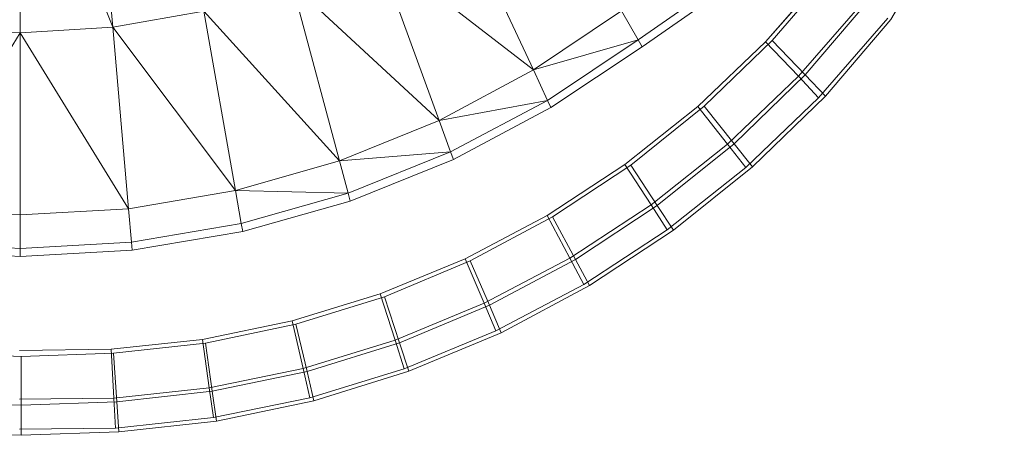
# Model space of a CAD drawing. Header units: metres. Extents: x 391.1 to 427.5, y 12.8 to 28.4.
# Tile 55 of 234: x 402.0309 to 402.1763, y 27.3933 to 27.4547. Entities that reach past the tile are written whole.
import ezdxf

# ---------------------------------------------------------------- set-up
doc = ezdxf.new("R2010")
doc.units = ezdxf.units.M
doc.layers.add('A-DETL-____-MBND', color=7, linetype='Continuous', lineweight=18)

# ---------------------------------------------------------------- blocks, each defined once
blk = doc.blocks.new('Family - Inodor PA-152684-03_ENLLUMENAT_P0A')
at = {"layer": 'A-DETL-____-MBND', "color": 253, "true_color": 0xaaaaaa}
for p, q in [((0.21361, 0.09514), (0.21667, 0.06022)), ((0.20299, 0.09445), (0.20299, 0.05941)), ((0.20299, 0.09445), (0.21667, 0.06022)), ((0.3316, 0.06135), (0.34836, 0.09041)), ((0.26738, 0.07843), (0.27881, 0.05392)), ((0.25565, 0.07185), (0.26488, 0.04648)), ((0.25565, 0.07185), (0.27881, 0.05392)), ((0.31311, 0.05809), (0.32226, 0.06857)), ((0.32226, 0.06857), (0.31311, 0.05809)), ((0.31311, 0.05809), (0.32226, 0.06857)), ((0.31311, 0.05809), (0.32226, 0.06857)), ((0.30734, 0.06749), (0.2943, 0.05837)), ((0.31409, 0.05827), (0.32267, 0.06832)), ((0.31409, 0.05827), (0.32267, 0.06832)), ((0.24318, 0.06653), (0.25015, 0.0405)), ((0.24318, 0.06653), (0.26488, 0.04648)), ((0.30802, 0.06652), (0.29489, 0.05734)), ((0.32775, 0.06423), (0.31794, 0.05299)), ((0.32775, 0.06423), (0.31794, 0.05299)), ((0.31895, 0.0532), (0.32819, 0.06401)), ((0.31895, 0.0532), (0.32819, 0.06401)), ((0.23013, 0.06262), (0.21667, 0.06022)), ((0.23013, 0.06262), (0.2348, 0.03611)), ((0.23013, 0.06262), (0.25015, 0.0405)), ((0.29183, 0.06265), (0.27881, 0.05392)), ((0.29183, 0.06265), (0.2943, 0.05837)), ((0.33115, 0.06155), (0.32092, 0.04983)), ((0.33115, 0.06155), (0.32092, 0.04983)), ((0.32196, 0.05007), (0.3316, 0.06135)), ((0.32196, 0.05007), (0.3316, 0.06135)), ((0.18932, 0.06022), (0.20299, 0.05941)), ((0.21667, 0.06022), (0.20299, 0.05941)), ((0.21667, 0.06022), (0.21901, 0.03343)), ((0.21667, 0.06022), (0.2348, 0.03611)), ((0.20299, 0.05941), (0.18697, 0.03343)), ((0.20299, 0.05941), (0.20299, 0.03253)), ((0.20299, 0.05941), (0.21901, 0.03343)), ((0.27881, 0.05392), (0.2943, 0.05837)), ((0.2943, 0.05837), (0.2809, 0.04943)), ((0.2943, 0.05837), (0.29489, 0.05734)), ((0.30404, 0.04857), (0.31409, 0.05827)), ((0.30404, 0.04857), (0.31409, 0.05827)), ((0.31895, 0.0532), (0.31409, 0.05827)), ((0.31409, 0.05827), (0.31895, 0.0532)), ((0.29489, 0.05734), (0.2814, 0.04836)), ((0.3031, 0.04853), (0.31311, 0.05809)), ((0.31311, 0.05809), (0.3031, 0.04853)), ((0.3031, 0.04853), (0.31311, 0.05809)), ((0.3031, 0.04853), (0.31311, 0.05809)), ((0.31794, 0.05299), (0.31311, 0.05809)), ((0.31311, 0.05809), (0.31794, 0.05299)), ((0.27881, 0.05392), (0.26488, 0.04648)), ((0.27881, 0.05392), (0.2809, 0.04943)), ((0.31794, 0.05299), (0.30747, 0.04298)), ((0.31794, 0.05299), (0.30747, 0.04298)), ((0.30844, 0.04304), (0.31895, 0.0532)), ((0.30844, 0.04304), (0.31895, 0.0532)), ((0.32092, 0.04983), (0.31794, 0.05299)), ((0.31794, 0.05299), (0.32092, 0.04983)), ((0.32196, 0.05007), (0.31895, 0.0532)), ((0.31895, 0.0532), (0.32196, 0.05007)), ((0.32092, 0.04983), (0.31017, 0.03955)), ((0.32092, 0.04983), (0.31017, 0.03955)), ((0.31115, 0.03963), (0.32196, 0.05007)), ((0.31115, 0.03963), (0.32196, 0.05007)), ((0.26488, 0.04648), (0.2809, 0.04943)), ((0.2809, 0.04943), (0.26657, 0.04183)), ((0.2814, 0.04836), (0.26698, 0.04072)), ((0.2809, 0.04943), (0.2814, 0.04836)), ((0.29231, 0.03995), (0.3031, 0.04853)), ((0.3031, 0.04853), (0.29231, 0.03995)), ((0.29231, 0.03995), (0.3031, 0.04853)), ((0.29231, 0.03995), (0.3031, 0.04853)), ((0.2932, 0.03987), (0.30404, 0.04857)), ((0.2932, 0.03987), (0.30404, 0.04857)), ((0.30747, 0.04298), (0.3031, 0.04853)), ((0.3031, 0.04853), (0.30747, 0.04298)), ((0.30844, 0.04304), (0.30404, 0.04857)), ((0.30404, 0.04857), (0.30844, 0.04304)), ((0.26488, 0.04648), (0.25015, 0.0405)), ((0.26488, 0.04648), (0.26657, 0.04183)), ((0.30747, 0.04298), (0.29618, 0.03401)), ((0.30747, 0.04298), (0.29618, 0.03401)), ((0.2971, 0.03394), (0.30844, 0.04304)), ((0.2971, 0.03394), (0.30844, 0.04304)), ((0.31017, 0.03955), (0.30747, 0.04298)), ((0.30747, 0.04298), (0.31017, 0.03955)), ((0.31115, 0.03963), (0.30844, 0.04304)), ((0.30844, 0.04304), (0.31115, 0.03963)), ((0.25015, 0.0405), (0.26657, 0.04183)), ((0.26657, 0.04183), (0.25143, 0.03573)), ((0.26657, 0.04183), (0.26698, 0.04072)), ((0.25015, 0.0405), (0.2348, 0.03611)), ((0.25015, 0.0405), (0.25143, 0.03573)), ((0.26698, 0.04072), (0.25174, 0.03458)), ((0.28083, 0.03245), (0.29231, 0.03995)), ((0.29231, 0.03995), (0.28083, 0.03245)), ((0.28083, 0.03245), (0.29231, 0.03995)), ((0.28083, 0.03245), (0.29231, 0.03995)), ((0.28165, 0.03224), (0.2932, 0.03987)), ((0.28165, 0.03224), (0.2932, 0.03987)), ((0.29618, 0.03401), (0.29231, 0.03995)), ((0.29231, 0.03995), (0.29618, 0.03401)), ((0.2971, 0.03394), (0.2932, 0.03987)), ((0.2932, 0.03987), (0.2971, 0.03394)), ((0.31017, 0.03955), (0.29858, 0.03034)), ((0.31017, 0.03955), (0.29858, 0.03034)), ((0.2995, 0.03028), (0.31115, 0.03963)), ((0.2995, 0.03028), (0.31115, 0.03963)), ((0.2348, 0.03611), (0.21901, 0.03343)), ((0.2348, 0.03611), (0.23566, 0.03124)), ((0.2348, 0.03611), (0.25143, 0.03573)), ((0.25143, 0.03573), (0.23566, 0.03124)), ((0.25143, 0.03573), (0.25174, 0.03458)), ((0.25174, 0.03458), (0.23587, 0.03007)), ((0.29618, 0.03401), (0.28417, 0.02616)), ((0.29618, 0.03401), (0.28417, 0.02616)), ((0.28502, 0.02597), (0.2971, 0.03394)), ((0.28502, 0.02597), (0.2971, 0.03394)), ((0.29858, 0.03034), (0.29618, 0.03401)), ((0.29618, 0.03401), (0.29858, 0.03034)), ((0.2995, 0.03028), (0.2971, 0.03394)), ((0.2971, 0.03394), (0.2995, 0.03028)), ((0.18697, 0.03343), (0.20299, 0.03253)), ((0.21901, 0.03343), (0.20299, 0.03253)), ((0.20299, 0.03253), (0.20299, 0.02758)), ((0.21901, 0.03343), (0.21944, 0.0285)), ((0.26874, 0.02606), (0.28083, 0.03245)), ((0.28083, 0.03245), (0.26874, 0.02606)), ((0.26874, 0.02606), (0.28083, 0.03245)), ((0.26874, 0.02606), (0.28083, 0.03245)), ((0.26948, 0.02575), (0.28165, 0.03224)), ((0.26948, 0.02575), (0.28165, 0.03224)), ((0.28417, 0.02616), (0.28083, 0.03245)), ((0.28083, 0.03245), (0.28417, 0.02616)), ((0.28502, 0.02597), (0.28165, 0.03224)), ((0.28165, 0.03224), (0.28502, 0.02597)), ((0.23566, 0.03124), (0.21944, 0.0285)), ((0.23566, 0.03124), (0.23587, 0.03007)), ((0.23587, 0.03007), (0.21954, 0.02732)), ((0.29858, 0.03034), (0.28624, 0.02228)), ((0.29858, 0.03034), (0.28624, 0.02228)), ((0.2871, 0.0221), (0.2995, 0.03028)), ((0.2871, 0.0221), (0.2995, 0.03028)), ((0.18654, 0.0285), (0.20299, 0.02758)), ((0.21944, 0.0285), (0.20299, 0.02758)), ((0.21944, 0.0285), (0.21954, 0.02732)), ((0.20299, 0.0264), (0.18644, 0.02732)), ((0.20299, 0.02758), (0.20299, 0.0264)), ((0.21954, 0.02732), (0.20299, 0.0264)), ((0.25616, 0.02086), (0.26874, 0.02606)), ((0.26874, 0.02606), (0.25616, 0.02086)), ((0.25616, 0.02086), (0.26874, 0.02606)), ((0.25616, 0.02086), (0.26874, 0.02606)), ((0.25681, 0.02046), (0.26948, 0.02575)), ((0.25681, 0.02046), (0.26948, 0.02575)), ((0.27153, 0.01948), (0.26874, 0.02606)), ((0.26874, 0.02606), (0.27153, 0.01948)), ((0.2723, 0.01919), (0.26948, 0.02575)), ((0.26948, 0.02575), (0.2723, 0.01919)), ((0.28417, 0.02616), (0.27153, 0.01948)), ((0.28417, 0.02616), (0.27153, 0.01948)), ((0.2723, 0.01919), (0.28502, 0.02597)), ((0.2723, 0.01919), (0.28502, 0.02597)), ((0.28624, 0.02228), (0.28417, 0.02616)), ((0.28417, 0.02616), (0.28624, 0.02228)), ((0.2871, 0.0221), (0.28502, 0.02597)), ((0.28502, 0.02597), (0.2871, 0.0221)), ((0.28624, 0.02228), (0.27326, 0.01542)), ((0.28624, 0.02228), (0.27326, 0.01542)), ((0.27404, 0.01513), (0.2871, 0.0221)), ((0.27404, 0.01513), (0.2871, 0.0221)), ((0.24318, 0.01687), (0.25616, 0.02086)), ((0.25616, 0.02086), (0.24318, 0.01687)), ((0.24318, 0.01687), (0.25616, 0.02086)), ((0.24318, 0.01687), (0.25616, 0.02086)), ((0.24373, 0.0164), (0.25681, 0.02046)), ((0.24373, 0.0164), (0.25681, 0.02046)), ((0.25837, 0.01404), (0.25616, 0.02086)), ((0.25616, 0.02086), (0.25837, 0.01404)), ((0.25904, 0.01365), (0.25681, 0.02046)), ((0.25681, 0.02046), (0.25904, 0.01365)), ((0.27153, 0.01948), (0.25837, 0.01404)), ((0.27153, 0.01948), (0.25837, 0.01404)), ((0.25904, 0.01365), (0.2723, 0.01919)), ((0.25904, 0.01365), (0.2723, 0.01919)), ((0.27326, 0.01542), (0.27153, 0.01948)), ((0.27153, 0.01948), (0.27326, 0.01542)), ((0.27404, 0.01513), (0.2723, 0.01919)), ((0.2723, 0.01919), (0.27404, 0.01513)), ((0.22991, 0.01414), (0.24318, 0.01687)), ((0.24318, 0.01687), (0.22991, 0.01414)), ((0.22991, 0.01414), (0.24318, 0.01687)), ((0.22991, 0.01414), (0.24318, 0.01687)), ((0.23035, 0.01361), (0.24373, 0.0164)), ((0.23035, 0.01361), (0.24373, 0.0164)), ((0.24479, 0.00987), (0.24318, 0.01687)), ((0.24318, 0.01687), (0.24479, 0.00987)), ((0.24537, 0.0094), (0.24373, 0.0164)), ((0.24373, 0.0164), (0.24537, 0.0094)), ((0.27326, 0.01542), (0.25974, 0.00983)), ((0.27326, 0.01542), (0.25974, 0.00983)), ((0.26042, 0.00944), (0.27404, 0.01513)), ((0.26042, 0.00944), (0.27404, 0.01513)), ((0.21646, 0.01269), (0.22991, 0.01414)), ((0.22991, 0.01414), (0.21646, 0.01269)), ((0.21646, 0.01269), (0.22991, 0.01414)), ((0.21646, 0.01269), (0.22991, 0.01414)), ((0.21679, 0.01211), (0.23035, 0.01361)), ((0.21679, 0.01211), (0.23035, 0.01361)), ((0.23091, 0.00702), (0.22991, 0.01414)), ((0.22991, 0.01414), (0.23091, 0.00702)), ((0.23138, 0.00649), (0.23035, 0.01361)), ((0.23035, 0.01361), (0.23138, 0.00649)), ((0.25837, 0.01404), (0.24479, 0.00987)), ((0.25837, 0.01404), (0.24479, 0.00987)), ((0.24537, 0.0094), (0.25904, 0.01365)), ((0.24537, 0.0094), (0.25904, 0.01365)), ((0.25974, 0.00983), (0.25837, 0.01404)), ((0.25837, 0.01404), (0.25974, 0.00983)), ((0.26042, 0.00944), (0.25904, 0.01365)), ((0.25904, 0.01365), (0.26042, 0.00944)), ((0.18903, 0.01211), (0.20315, 0.01165)), ((0.18903, 0.01211), (0.20315, 0.01165)), ((0.20291, 0.01253), (0.21646, 0.01269)), ((0.21646, 0.01269), (0.20291, 0.01253)), ((0.20291, 0.01253), (0.21646, 0.01269)), ((0.20291, 0.01253), (0.21646, 0.01269)), ((0.20315, 0.01165), (0.21679, 0.01211)), ((0.20315, 0.01165), (0.21679, 0.01211)), ((0.20315, 0.00445), (0.20315, 0.01165)), ((0.20315, 0.01165), (0.20315, 0.00445)), ((0.21685, 0.0055), (0.21646, 0.01269)), ((0.21646, 0.01269), (0.21685, 0.0055)), ((0.21726, 0.00493), (0.21679, 0.01211)), ((0.21679, 0.01211), (0.21726, 0.00493)), ((0.24479, 0.00987), (0.23091, 0.00702)), ((0.24479, 0.00987), (0.23091, 0.00702)), ((0.23138, 0.00649), (0.24537, 0.0094)), ((0.23138, 0.00649), (0.24537, 0.0094)), ((0.24579, 0.00555), (0.24479, 0.00987)), ((0.24479, 0.00987), (0.24579, 0.00555)), ((0.24638, 0.00508), (0.24537, 0.0094)), ((0.24537, 0.0094), (0.24638, 0.00508)), ((0.25974, 0.00983), (0.24579, 0.00555)), ((0.25974, 0.00983), (0.24579, 0.00555)), ((0.24638, 0.00508), (0.26042, 0.00944)), ((0.24638, 0.00508), (0.26042, 0.00944)), ((0.23091, 0.00702), (0.21685, 0.0055)), ((0.23091, 0.00702), (0.21685, 0.0055)), ((0.21726, 0.00493), (0.23138, 0.00649)), ((0.21726, 0.00493), (0.23138, 0.00649)), ((0.23154, 0.00262), (0.23091, 0.00702)), ((0.23091, 0.00702), (0.23154, 0.00262)), ((0.23201, 0.00209), (0.23138, 0.00649)), ((0.23138, 0.00649), (0.23201, 0.00209)), ((0.18857, 0.00493), (0.20315, 0.00445)), ((0.18857, 0.00493), (0.20315, 0.00445)), ((0.21685, 0.0055), (0.20291, 0.00533)), ((0.21685, 0.0055), (0.20291, 0.00533)), ((0.20315, 0.00445), (0.21726, 0.00493)), ((0.20315, 0.00445), (0.21726, 0.00493)), ((0.20315, 0), (0.20315, 0.00445)), ((0.20315, 0.00445), (0.20315, 0)), ((0.21709, 0.00105), (0.21685, 0.0055)), ((0.21685, 0.0055), (0.21709, 0.00105)), ((0.21755, 0.00049), (0.21726, 0.00493)), ((0.21726, 0.00493), (0.21755, 0.00049)), ((0.24579, 0.00555), (0.23154, 0.00262)), ((0.24579, 0.00555), (0.23154, 0.00262)), ((0.23201, 0.00209), (0.24638, 0.00508)), ((0.23201, 0.00209), (0.24638, 0.00508)), ((0.23154, 0.00262), (0.21709, 0.00105)), ((0.23154, 0.00262), (0.21709, 0.00105)), ((0.21755, 0.00049), (0.23201, 0.00209)), ((0.21755, 0.00049), (0.23201, 0.00209)), ((0.18828, 0.00049), (0.20315, 0)), ((0.18828, 0.00049), (0.20315, 0)), ((0.21709, 0.00105), (0.20291, 0.00088)), ((0.21709, 0.00105), (0.20291, 0.00088)), ((0.20315, 0), (0.21755, 0.00049)), ((0.20315, 0), (0.21755, 0.00049))]:
    blk.add_line(p, q, dxfattribs=at)
blk = doc.blocks.new('LONDR55-XX_ZZ-ARQ-CAA-M3D-Londres55_ifc-1-03_ENLLUMENAT_P0A')
at = {"layer": 'A-DETL-____-MBND', "color": 253, "lineweight": 18, "true_color": 0xaaaaaa}
blk.add_blockref('Family - Inodor PA-152684-03_ENLLUMENAT_P0A', (401.82793, 27.39331), dxfattribs=at)

msp = doc.modelspace()

# ---------------------------------------------------------------- block references
at = {"lineweight": 5}
msp.add_blockref('LONDR55-XX_ZZ-ARQ-CAA-M3D-Londres55_ifc-1-03_ENLLUMENAT_P0A', (0, 0), dxfattribs=at)

doc.saveas('drawing.dxf')
